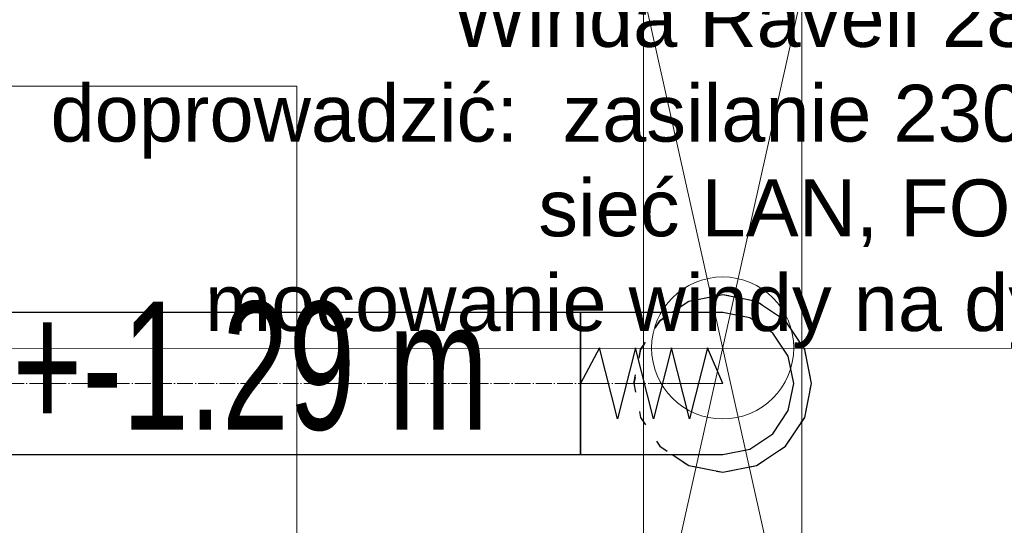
# Model space of a CAD drawing. Header units: centimetres. Extents: x -228435 to 46820, y -89367 to 152985.
# Tile 201 of 252: x 6470 to 7856, y 45770 to 46482. Entities that reach past the tile are written whole.
import ezdxf

# ---------------------------------------------------------------- set-up
doc = ezdxf.new("R2010")
doc.units = ezdxf.units.CM
doc.header["$LTSCALE"] = 50
doc.header["$PDMODE"] = 35
doc.header["$PDSIZE"] = 0.1
for name, pattern in [('CADVENT_CENTERLINE', [9.9, 7.4, -1, 0.5, -1]), ('CADVENT_HIDDEN', [0.8, 0.25, -0.55]), ('Osie rzutów$0$DASHDOT2', [12.7, 6.35, -3.175, 0, -3.175])]:
    doc.linetypes.add(name, pattern=pattern)
doc.layers.get('0').update_dxf_attribs({"color": 8})
doc.layers.get('DEFPOINTS').update_dxf_attribs({"color": 8})
for name, color, linetype in [('01-103-Went PP_poziom-0_5$0$L_Nawiew', 3, 'Continuous'), ('bgde-nawiewEXP', 1, 'Continuous'), ('bgde-nawiewHIDDEN', 1, 'Continuous'), ('bgde-tekst', 7, 'Continuous'), ('Osie rzutów$0$ARCH_INFO_OSIE_IST', 8, 'Osie rzutów$0$DASHDOT2'), ('Osie rzutów$0$ARCH_INFO_OSIE_OPISY_IST', 8, 'Continuous')]:
    doc.layers.add(name, color=color, linetype=linetype)
for name, color, linetype, lineweight in [('bgde-nawiewCEN', 7, 'Continuous', 13), ('bgde_nawiewnik', 11, 'Continuous', 5), ('Kondygnacja  -0_5$0$ARCH_INFO_WYMIARY', 8, 'Continuous', 9), ('RYSUNKOWE_NIEDRUK', 8, 'Continuous', 9), ('SU Lampy kwadratowe  -05$0$ARCH_SUFITY_PODWIESZANE', 8, 'Continuous', 9), ('SYSTEMY AV', 8, 'Continuous', 13)]:
    doc.layers.add(name, color=color, linetype=linetype, lineweight=lineweight)
doc.styles.add('-1 sale konferencyjne$0$Arial', font='ARIAL.TTF')
doc.styles.add('Kondygnacja  -0_5$0$Romans', font='Romans.shx', dxfattribs={"width": 0.7})
doc.dimstyles.new('Kondygnacja  -0_5$0$Wymiary 1-100', dxfattribs={"dimtxt": 12, "dimasz": 10, "dimexe": 5, "dimexo": 0, "dimgap": 4, "dimtad": 1, "dimrnd": 0.5, "dimzin": 12, "dimdsep": 46, "dimtxsty": 'Kondygnacja  -0_5$0$Romans', "dimblk": 'Kondygnacja  -0_5$0$_Oblique', "dimcen": 10, "dimdle": 10, "dimclrt": 55, "dimazin": 0, "dimtfac": 1, "dimtmove": 1, "dimatfit": 3, "dimfxl": 0, "dimtolj": 1, "dimtzin": 0, "dimarcsym": 0})

# ---------------------------------------------------------------- blocks, each defined once
blk = doc.blocks.new('Osie rzutów')
at = {"layer": 'Osie rzutów$0$ARCH_INFO_OSIE_IST', "ltscale": 10}
blk.add_line((12860, 12510), (12860, 4623.26), dxfattribs=at)
blk = doc.blocks.new('SU Lampy kwadratowe  -05')
at = {"layer": 'SU Lampy kwadratowe  -05$0$ARCH_SUFITY_PODWIESZANE'}
blk.add_lwpolyline([(12620, 9138.86), (12800, 9138.86), (12800, 8958.86), (12620, 8958.86)], close=True, dxfattribs=at)
blk = doc.blocks.new('Kondygnacja  -0_5$0$_Oblique')
at = {"color": 0, "linetype": 'ByBlock', "lineweight": -2}
blk.add_line((-0.5, -0.5), (0.5, 0.5), dxfattribs=at)
blk = doc.blocks.new('*D212')
at = {"layer": 'DEFPOINTS', "color": 0}
for p in [(-30586.3, 81900), (-30681.1, 12489.5), (9064, 12489.5)]:
    blk.add_point(p, dxfattribs=at)
at = {"layer": 'Kondygnacja  -0_5$0$ARCH_INFO_WYMIARY', "color": 0, "lineweight": -2}
for p, q in [((-30681.1, 81910), (-30681.1, 12479.5)), ((-30673.1, 81900), (-30686.1, 81900)), ((-30673.1, 12489.5), (-30686.1, 12489.5))]:
    blk.add_line(p, q, dxfattribs=at)
at = {"layer": 'Kondygnacja  -0_5$0$ARCH_INFO_WYMIARY', "color": 0, "lineweight": -2, "xscale": 10, "yscale": 10, "zscale": 10}
for p, rotation in [((-30681.1, 81900), 90), ((-30681.1, 12489.5), 270)]:
    blk.add_blockref('Kondygnacja  -0_5$0$_Oblique', p, dxfattribs=dict(at, rotation=rotation))
at = {"layer": 'Kondygnacja  -0_5$0$ARCH_INFO_WYMIARY', "color": 55, "insert": (-30691.1, 47194.8), "char_height": 12, "attachment_point": 5, "rotation": 90, "style": 'Kondygnacja  -0_5$0$Romans'}
blk.add_mtext('\\A1;69410.5', dxfattribs=at)
blk = doc.blocks.new('A$C59BE0B33')
at = {"layer": 'SYSTEMY AV'}
blk.add_line((-705.157, 4101.924), (-509.758, 4101.997), dxfattribs=at)
at = {"layer": 'SYSTEMY AV', "insert": (-591.253, 4101.967), "char_height": 20, "width": 224.13601, "attachment_point": 8, "style": '-1 sale konferencyjne$0$Arial'}
blk.add_mtext('\\P{\\H0.4x;Projektor NEC NP 4100W/ NP08ZL, \\PWinda Ravell 280 , \\Pdoprowadzić:  zasilanie 230V (3 gniazda), sieć LAN, FO,\\Pmocowanie windy na dystansach }', dxfattribs=at)
blk = doc.blocks.new('A$C066D7839')
at = {"layer": 'bgde_nawiewnik'}
for p, q in [((-50, -11.15), (-50, 11.15)), ((-50, 11.15), (50, 11.15)), ((-50, -11.15), (50, 11.15)), ((50, -11.15), (-50, 11.15)), ((50, 11.15), (50, -11.15)), ((50, -11.15), (-50, -11.15))]:
    blk.add_line(p, q, dxfattribs=at)
blk.add_circle((0, 0), 10, dxfattribs=at)

msp = doc.modelspace()

# ---------------------------------------------------------------- linework, layer by layer
at = {"layer": 'bgde-nawiewCEN', "linetype": 'CADVENT_CENTERLINE', "ltscale": 0.06}
for p, q in [((6156.872, 45969.937), (7259.185, 45969.937)), ((7259.185, 45969.937), (7277.881, 45969.937)), ((7277.881, 45969.937), (7328.993, 45969.937)), ((7328.993, 45969.937), (7356.785, 45969.937)), ((7356.785, 45969.937), (7380.311, 45969.937)), ((7380.311, 45969.937), (7399.926, 45969.937)), ((7399.926, 45969.937), (7415.985, 45969.937)), ((7415.985, 45969.937), (7428.844, 45969.937)), ((7428.844, 45969.937), (7438.859, 45969.937)), ((7438.859, 45969.937), (7446.385, 45969.937)), ((7446.385, 45969.937), (7451.778, 45969.937)), ((7451.778, 45969.937), (7455.393, 45969.937)), ((7455.393, 45969.937), (7457.585, 45969.937)), ((7457.585, 45969.937), (7458.711, 45969.937)), ((7458.711, 45969.937), (7459.185, 45969.937))]:
    msp.add_line(p, q, dxfattribs=at)
at = {"layer": 'bgde-nawiewEXP', "linetype": 'Continuous'}
msp.add_lwpolyline([(7388.175, 45869.937), (7411.35, 45854.452), (7459.185, 45844.937), (7507.021, 45854.452), (7547.574, 45881.549), (7574.67, 45922.102), (7584.185, 45969.937), (7574.67, 46017.773), (7547.574, 46058.326), (7507.021, 46085.422), (7459.185, 46094.937), (7411.35, 46085.422), (7388.175, 46069.937)], dxfattribs=at)
for points in [[(6156.873, 45869.937), (7259.185, 45869.937), (7259.185, 46069.937), (6156.873, 46069.937), (6156.873, 45877.549)], [(7259.185, 45869.937), (7459.185, 45869.937), (7497.454, 45877.549), (7529.896, 45899.227), (7551.573, 45931.669), (7559.185, 45969.937), (7551.573, 46008.206), (7529.896, 46040.648), (7497.454, 46062.325), (7459.185, 46069.937), (7259.185, 46069.937), (7259.185, 45877.549)]]:
    msp.add_lwpolyline(points, close=True, dxfattribs=at)
at = {"layer": 'bgde-nawiewEXP'}
msp.add_lwpolyline([(7459.185, 45969.937), (7437.887, 46019.937), (7412.526, 45919.937), (7387.305, 46019.937), (7362.02, 45919.937), (7336.485, 46019.937), (7311.126, 45919.937), (7285.668, 46019.937), (7259.185, 45969.937)], dxfattribs=at)
at = {"layer": 'bgde-nawiewHIDDEN', "linetype": 'CADVENT_HIDDEN'}
msp.add_lwpolyline([(7334.185, 45969.937), (7343.7, 45922.102), (7370.797, 45881.549), (7411.35, 45854.452), (7459.185, 45844.937), (7507.021, 45854.452), (7547.574, 45881.549), (7574.67, 45922.102), (7584.185, 45969.937), (7574.67, 46017.773), (7547.574, 46058.326), (7507.021, 46085.422), (7459.185, 46094.937), (7411.35, 46085.422), (7370.797, 46058.326), (7343.7, 46017.773)], close=True, dxfattribs=at)
for points in [[(7334.185, 45969.937), (7343.7, 46017.773), (7370.797, 46058.326), (7388.175, 46069.937)], [(7334.185, 45969.937), (7343.7, 45922.102), (7370.797, 45881.549), (7388.175, 45869.937)]]:
    msp.add_lwpolyline(points, dxfattribs=at)

# ---------------------------------------------------------------- block references
at = {"layer": '01-103-Went PP_poziom-0_5$0$L_Nawiew', "xscale": 10, "yscale": 10, "zscale": 10, "rotation": 270}
msp.add_blockref('A$C066D7839', (7459.188, 46019.953, -360.029), dxfattribs=at)
at = {"layer": 'Osie rzutów$0$ARCH_INFO_OSIE_OPISY_IST', "xscale": 10, "yscale": 10, "zscale": 10}
msp.add_blockref('Osie rzutów', (-121140, -45000), dxfattribs=at)
at = {"layer": 'RYSUNKOWE_NIEDRUK', "lineweight": 13, "xscale": 10, "yscale": 10, "zscale": 10}
msp.add_blockref('A$C59BE0B33', (13460, 5000), dxfattribs=at)
msp.add_blockref('A$C59BE0B33', (13460, 5000), dxfattribs=at)
at = {"layer": 'SU Lampy kwadratowe  -05$0$ARCH_SUFITY_PODWIESZANE', "xscale": 10, "yscale": 10, "zscale": 10}
msp.add_blockref('SU Lampy kwadratowe  -05', (-121140, -45000), dxfattribs=at)

# ---------------------------------------------------------------- texts
at = {"layer": 'bgde-tekst', "width": 0.7}
msp.add_text('Hos=+-1.29 m ', height=180, dxfattribs=at).set_placement((6061.589, 45904.994, -172.959))

# ---------------------------------------------------------------- dimensions: what is measured, and where the dimension line sits
at = {"layer": 'Kondygnacja  -0_5$0$ARCH_INFO_WYMIARY'}
dim = msp.add_linear_dim(base=(-30681.114, 12489.5), p1=(-30586.301, 81900), p2=(9064, 12489.5), angle=90, dimstyle='Kondygnacja  -0_5$0$Wymiary 1-100', dxfattribs=at)
dim.commit()
dim.dimension.update_dxf_attribs({"geometry": '*D212', "text_midpoint": (-30691.114, 47194.75)})

doc.saveas('drawing.dxf')
